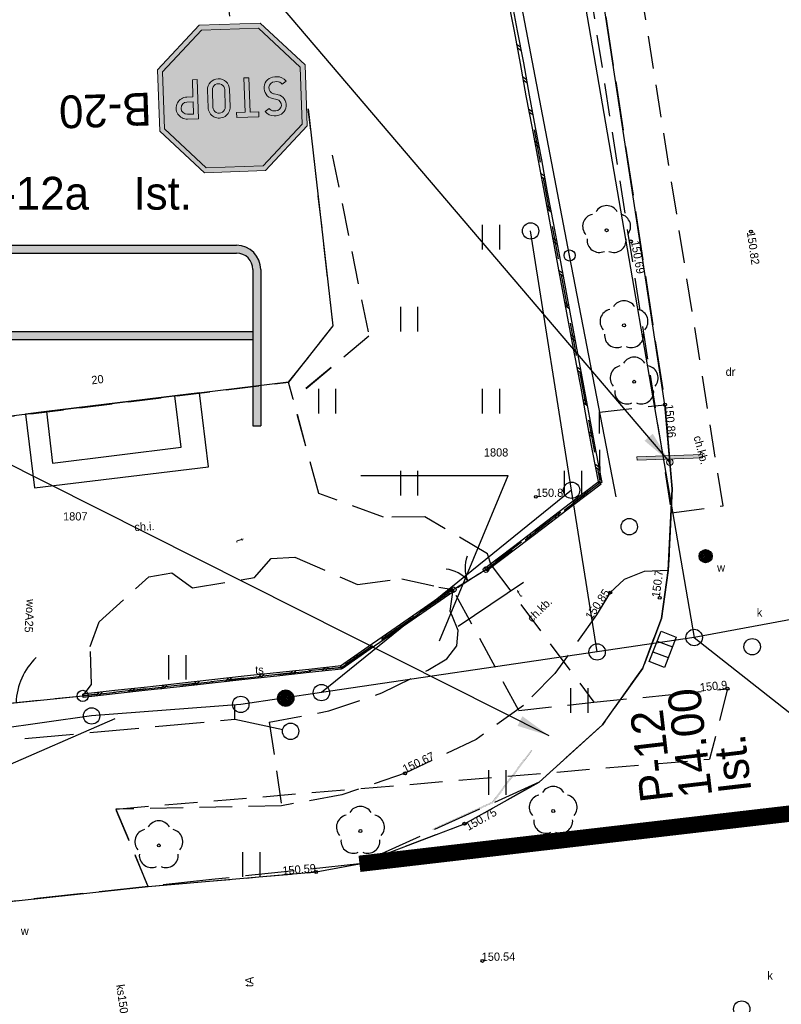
# Model space of a CAD drawing. Extents: x 7583285 to 7585126, y 6019995 to 6020809.
# Tile 47 of 54: x 7584432 to 7584455, y 6020719 to 6020749. Entities that reach past the tile are written whole.
import ezdxf
from ezdxf import colors
from ezdxf.entities.mleader import LeaderData, LeaderLine
from ezdxf.enums import TextEntityAlignment as Align
from ezdxf.math import Vec2, Vec3

# ---------------------------------------------------------------- set-up
doc = ezdxf.new("R2010")
doc.units = 0
doc.header["$MEASUREMENT"] = 0
for name, pattern in [('1_OTKC', [1.5, 1, -0.5]), ('1_OTKJ', [2, 1.5, -0.5]), ('1_OTKK', [0]), ('1_OTZI', [1.5, 1, -0.5]), ('1_OTZT', [1.5, 1, -0.5]), ('3_EGBS', [0]), ('3_EGBU_A', [0]), ('4_SULO', [0]), ('4_SUPP_P', [2, 1.5, -0.5]), ('P-12', [1, 1, 0])]:
    doc.linetypes.add(name, pattern=pattern)
doc.layers.get('0').update_dxf_attribs({"linetype": 'CONTINUOUS', "lineweight": 5})
for name, color, linetype in [('0 ozn pionowe', 7, 'CONTINUOUS'), ('EADTD_T_0', 216, 'CONTINUOUS'), ('EGBB_L_0', 36, '3_EGBU_A'), ('EGBE_L_3', 7, '3_EGBS'), ('Numery_dzialek', 7, 'CONTINUOUS'), ('Numery_uzytkow', 3, 'CONTINUOUS'), ('OTD_L_12', 7, 'CONTINUOUS'), ('OTK_E_T_1', 7, 'CONTINUOUS'), ('OTK_L_0', 7, '1_OTKJ'), ('OTK_L_1', 7, '1_OTKK'), ('OTK_L_2', 7, '1_OTKC'), ('OTO_L_0', 7, 'CONTINUOUS'), ('OTO_L_1', 7, 'CONTINUOUS'), ('OTR_T_0', 7, 'CONTINUOUS'), ('OTR_T_1', 7, 'CONTINUOUS'), ('OTZ_L_3', 7, '1_OTZT'), ('OTZ_T_0', 96, 'CONTINUOUS'), ('P_SUTP_L_0', 30, '4_SUPP_P'), ('Punkty', 7, 'CONTINUOUS'), ('SUK_E_T_4', 36, 'CONTINUOUS'), ('SUK_T_1', 36, 'CONTINUOUS'), ('SUK_T_3', 36, 'CONTINUOUS'), ('SUKP_E_T_0', 36, 'CONTINUOUS'), ('SUL_L_1', 7, '4_SULO'), ('SUP_E_T_1', 7, 'CONTINUOUS'), ('SUP_T_0', 7, 'CONTINUOUS'), ('SUT_E_T_0', 30, 'CONTINUOUS'), ('SUT_T_0', 30, 'CONTINUOUS'), ('SUTP_E_T_0', 30, 'CONTINUOUS'), ('SUW_E_T_2', 5, 'CONTINUOUS'), ('SUW_T_5', 5, 'CONTINUOUS'), ('SUWP_E_T_0', 5, 'CONTINUOUS')]:
    doc.layers.add(name, color=color, linetype=linetype)
doc.layers.add('Dzialki', color=3, linetype='CONTINUOUS', lineweight=25)

# ---------------------------------------------------------------- blocks, each defined once
blk = doc.blocks.new('GRT')
at = {"linetype": 'Continuous'}
blk.add_circle((0, 0), 0.25, dxfattribs=at)
blk = doc.blocks.new('1_OTRN')
at = {"linetype": 'Continuous'}
blk.add_circle((0, 0), 0.045, dxfattribs=at)
blk = doc.blocks.new('1_OTRS')
at = {"linetype": 'Continuous'}
blk.add_circle((0, 0), 0.045, dxfattribs=at)
blk = doc.blocks.new('1_OTZL')
at = {"linetype": 'Continuous'}
blk.add_circle((0, 0), 0.045, dxfattribs=at)
for centre, start, end in [((0, 0.375), 30.1401, 149.8599), ((-0.357, 0.116), 102.1445, 221.86), ((0.357, 0.116), 318.14, 77.8555), ((-0.22, -0.303), 174.1482, 293.8542), ((0.22, -0.303), 246.1458, 5.8518)]:
    blk.add_arc(centre, 0.375, start, end, dxfattribs=at)
blk = doc.blocks.new('1_OTZT')
at = {"linetype": 'Continuous'}
for p, q in [((-0.2625, -0.375), (-0.2625, 0.375)), ((0.2625, -0.375), (0.2625, 0.375))]:
    blk.add_line(p, q, dxfattribs=at)
blk = doc.blocks.new('4_SUKK')
at = {"linetype": 'Continuous'}
for p, q in [((-0.5, -0.25), (-0.5, 0.25)), ((-0.5, 0.25), (0.5, 0.25)), ((-0.175, 0.25), (-0.175, -0.25)), ((0.175, 0.25), (0.175, -0.25)), ((0.5, 0.25), (0.5, -0.25)), ((0.5, -0.25), (-0.5, -0.25))]:
    blk.add_line(p, q, dxfattribs=at)
blk = doc.blocks.new('4_SUKS')
at = {"linetype": 'Continuous'}
blk.add_circle((0, 0), 0.25, dxfattribs=at)
blk = doc.blocks.new('4_SUPK')
at = {"linetype": 'Continuous'}
blk.add_circle((0, 0), 0.25, dxfattribs=at)
blk = doc.blocks.new('4_SUTK')
at = {"linetype": 'Continuous'}
for radius in [0.25, 0.225, 0.2, 0.175, 0.15, 0.125, 0.1, 0.075, 0.05, 0.025, 0.00715]:
    blk.add_circle((0, 0), radius, dxfattribs=at)
blk = doc.blocks.new('4_SUWW')
at = {"linetype": 'Continuous'}
for radius in [0.2, 0.175, 0.15, 0.125, 0.1, 0.075, 0.05, 0.025, 0.00715]:
    blk.add_circle((0, 0), radius, dxfattribs=at)
blk = doc.blocks.new('P_Opis_Poziome')
for tag, p in [('SYMBOL', (0, 0)), ('DŁUGOŚĆ', (0, -1.2)), ('STAN', (0, -2.4))]:
    blk.add_attdef(tag, p, '', height=1)
at = {"flags": 1}
for tag, p in [('Powierzchnia', (0, -3.6)), ('Powierzchnia_na_mb', (0, -4.8))]:
    blk.add_attdef(tag, p, '', height=1, dxfattribs=at)
blk = doc.blocks.new('U-12a_1_k_2.0_t')
blk.add_hatch(color=0).paths.add_polyline_path([(0, 0), (0, 48), (2000, 48), (2000, 0)])
at = {"color": 0}
blk.add_lwpolyline([(0, 0, -1, -1, 0), (2000, 0, -1, -1, 0), (2000, 48, -1, -1, 0), (0, 48, -1, -1, 0)], format="xyseb", close=True, dxfattribs=at)
blk = doc.blocks.new('U-12a_1_k_2.0_s')
h = blk.add_hatch(color=0)
h.paths.add_polyline_path([(0, 0), (0, 952, -0.414214), (148, 1100), (1852, 1100, -0.414214), (2000, 952), (2000, 0), (1952, 0), (1952, 952, 0.414214), (1852, 1052), (148, 1052, 0.414214), (48, 952), (48, 0)])
h.paths.add_polyline_path([(1952, 526), (1952, 574), (48, 574), (48, 526)])
at = {"color": 0}
for p, q in [((148, 1100), (1852, 1100)), ((148, 1052), (1852, 1052)), ((0, 0), (0, 952)), ((48, 0), (48, 952)), ((1952, 952), (1952, 0)), ((2000, 952), (2000, 0)), ((48, 574), (1952, 574)), ((48, 526), (1952, 526)), ((0, 0), (48, 0)), ((1952, 0), (2000, 0))]:
    blk.add_line(p, q, dxfattribs=at)
for centre, radius, start, end in [((148, 952), 148, 90, 180), ((1852, 952), 148, 360, 90), ((148, 952), 100, 90, 180), ((1852, 952), 100, 360, 90)]:
    blk.add_arc(centre, radius, start, end, dxfattribs=at)
blk = doc.blocks.new('P_Opis_Ogrodzenie')
for tag, p in [('Symbol', (0, 0)), ('Stan', (5, 0))]:
    blk.add_attdef(tag, p, '', height=1)
at = {"flags": 1}
for tag, p in [('DŁUGOŚĆ', (0, -1.2)), ('ILOŚĆ', (0, -2.4)), ('DŁUGOŚĆ_ODCINKA', (0, -3.6)), ('KOLOR', (0, -4.8)), ('Dodatkowe', (0, -6))]:
    blk.add_attdef(tag, p, '', height=1, dxfattribs=at)
blk = doc.blocks.new('Słupek')
h = blk.add_hatch(color=256)
h.paths.add_polyline_path([(-50, -5), (0, -5), (50, -5), (50, -10), (-50, -10)])
h.paths.add_polyline_path([(5, 0, 1), (-5, 0, 1)])
at = {"color": 7}
blk.add_lwpolyline([(-50, -5), (50, -5), (50, -10), (-50, -10)], close=True, dxfattribs=at)
blk.add_circle((0, 0), 5, dxfattribs=at)
blk = doc.blocks.new('P_Opis_Pionowe')
for tag, p in [('Symbol', (0, 0)), ('Stan', (5, 0))]:
    blk.add_attdef(tag, p, '', height=1)
at = {"flags": 1}
for tag, p in [('Wielkość', (0, -1.2)), ('Odblaskowość', (0, -2.4)), ('Dodatkowe', (0, -3.6))]:
    blk.add_attdef(tag, p, '', height=1, dxfattribs=at)
blk = doc.blocks.new('B-20_')
at = {"true_color": 0xffffff}
h = blk.add_hatch(color=7, dxfattribs=at)
h.dxf.hatch_style = 1
h.paths.add_polyline_path([(-450, 686.4), (-450, 313.6), (-186.4, 50), (186.4, 50), (450, 313.6), (450, 686.4), (186.4, 950), (-186.4, 950)])
h.paths.add_polyline_path([(-420, 674), (-420, 326), (-174, 80), (174, 80), (420, 326), (420, 674), (174, 920), (-174, 920)], flags=16)
h.paths.add_polyline_path([(-157.5, 620), (-157.5, 590), (-105, 590), (-105, 380), (-90, 380), (-75, 380), (-75, 590), (-22.5, 590), (-22.5, 620), (-90, 620)], flags=0)
h.paths.add_polyline_path([(15, 447.5, 1), (150, 447.5), (150, 552.5, 1), (15, 552.5)], flags=0)
h.paths.add_polyline_path([(45, 552.5), (45, 447.5, 1), (120, 447.5), (120, 552.5, 1)], flags=0)
h.paths.add_polyline_path([(210, 620), (210, 380), (240, 380), (240, 485), (277.5, 485, 1), (277.5, 620)], flags=0)
h.paths.add_polyline_path([(240, 590), (240, 515), (277.5, 515, 1), (277.5, 590)], flags=0)
h.paths.add_polyline_path([(-331.1, 410, 0.250492), (-275, 380), (-262.5, 380, 0.875009), (-244.7, 512.6), (-271.7, 518.7, -0.875009), (-262.5, 587.5), (-251.2, 587.5, -0.250765), (-222.1, 571.9), (-197.2, 588.6, 0.250765), (-251.2, 617.5), (-262.5, 617.5, 0.875009), (-279.6, 489.8), (-274.1, 488.5), (-255.8, 484.4, -0.021704), (-252.6, 483.7, -0.875009), (-262.5, 410), (-275, 410, -0.250492), (-306.2, 426.7)], flags=0)
at = {"true_color": 0x4c4c4c}
h = blk.add_hatch(color=251, dxfattribs=at)
h.paths.add_polyline_path([(-420, 674), (-420, 326), (-174, 80), (174, 80), (420, 326), (420, 674), (174, 920), (-174, 920)])
h.paths.add_polyline_path([(210, 620), (210, 380), (240, 380), (240, 485), (277.5, 485, 1), (277.5, 620)], flags=16)
h.paths.add_polyline_path([(240, 590), (240, 515), (277.5, 515, 1), (277.5, 590)], flags=0)
h.paths.add_polyline_path([(-157.5, 620), (-157.5, 590), (-105, 590), (-105, 380), (-90, 380), (-75, 380), (-75, 590), (-22.5, 590), (-22.5, 620), (-90, 620)], flags=16)
h.paths.add_polyline_path([(-331.1, 410, 0.250492), (-275, 380), (-262.5, 380, 0.875009), (-244.7, 512.6), (-271.7, 518.7, -0.875009), (-262.5, 587.5), (-251.2, 587.5, -0.250765), (-222.1, 571.9), (-197.2, 588.6, 0.250765), (-251.2, 617.5), (-262.5, 617.5, 0.875009), (-279.6, 489.8), (-274.1, 488.5), (-255.8, 484.4, -0.021704), (-252.6, 483.7, -0.875009), (-262.5, 410), (-275, 410, -0.250492), (-306.2, 426.7)], flags=16)
h.paths.add_polyline_path([(15, 447.5, 1), (150, 447.5), (150, 552.5, 1), (15, 552.5)], flags=16)
h.paths.add_polyline_path([(45, 552.5), (45, 447.5, 1), (120, 447.5), (120, 552.5, 1)], flags=0)
at = {"true_color": 0xffffff}
h = blk.add_hatch(color=7, dxfattribs=at)
h.dxf.hatch_style = 1
h.paths.add_polyline_path([(-331.1, 410, 0.250492), (-275, 380), (-262.5, 380, 0.875009), (-244.7, 512.6), (-271.7, 518.7, -0.875009), (-262.5, 587.5), (-251.2, 587.5, -0.250765), (-222.1, 571.9), (-197.2, 588.6, 0.250765), (-251.2, 617.5), (-262.5, 617.5, 0.875009), (-279.6, 489.8), (-274.1, 488.5), (-255.8, 484.4, -0.021704), (-252.6, 483.7, -0.875009), (-262.5, 410), (-275, 410, -0.250492), (-306.2, 426.7)])
h.paths.add_polyline_path([(-157.5, 620), (-157.5, 590), (-105, 590), (-105, 380), (-90, 380), (-75, 380), (-75, 590), (-22.5, 590), (-22.5, 620), (-90, 620)])
h.paths.add_polyline_path([(15, 447.5, 1), (150, 447.5), (150, 552.5, 1), (15, 552.5)])
h.paths.add_polyline_path([(45, 552.5), (45, 447.5, 1), (120, 447.5), (120, 552.5, 1)], flags=16)
h.paths.add_polyline_path([(210, 620), (210, 380), (240, 380), (240, 485), (277.5, 485, 1), (277.5, 620)])
h.paths.add_polyline_path([(240, 590), (240, 515), (277.5, 515, 1), (277.5, 590)], flags=16)
at = {"color": 7, "true_color": 0xffffff}
for points in [[(-450, 686.4), (-450, 313.6), (-186.4, 50), (186.4, 50), (450, 313.6), (450, 686.4), (186.4, 950), (-186.4, 950)], [(-420, 674), (-420, 326), (-174, 80), (174, 80), (420, 326), (420, 674), (174, 920), (-174, 920)], [(-157.5, 620), (-157.5, 590), (-105, 590), (-105, 380), (-90, 380), (-75, 380), (-75, 590), (-22.5, 590), (-22.5, 620), (-90, 620)]]:
    blk.add_lwpolyline(points, close=True, dxfattribs=at)
for points in [[(-331.1, 410), (-306.2, 426.7, 0.250492), (-275, 410), (-262.5, 410, 0.875009), (-252.6, 483.7, 0.021704), (-255.8, 484.4), (-274.1, 488.5), (-279.6, 489.8, -0.875009), (-262.5, 617.5), (-251.2, 617.5, -0.250765), (-197.2, 588.6), (-222.1, 571.9, 0.250765), (-251.2, 587.5), (-262.5, 587.5, 0.875009), (-271.7, 518.7), (-244.7, 512.6, -0.875009), (-262.5, 380), (-275, 380, -0.250492)], [(15, 447.5, 1), (150, 447.5), (150, 552.5, 1), (15, 552.5)], [(210, 620), (210, 380), (240, 380), (240, 485), (277.5, 485, 1), (277.5, 620)], [(45, 552.5), (45, 447.5, 1), (120, 447.5), (120, 552.5, 1)], [(240, 590), (240, 515), (277.5, 515, 1), (277.5, 590)]]:
    blk.add_lwpolyline(points, format="xyb", close=True, dxfattribs=at)

msp = doc.modelspace()

# ---------------------------------------------------------------- linework, layer by layer
at = {"linetype": 'P-12', "const_width": 0.5, "flags": 128}
msp.add_lwpolyline([(7584442.2, 6020723.16), (7584456.135, 6020724.784)], dxfattribs=at)
at = {"layer": 'Dzialki'}
for p, q in [((7584446.32, 6020765.41), (7584452.41, 6020730.06)), ((7584448.67, 6020734.55), (7584447.42, 6020742.46)), ((7584448.67, 6020734.55), (7584441.04, 6020728.38)), ((7584449.45, 6020729.62), (7584448.67, 6020734.55)), ((7584461.91, 6020731.82), (7584452.41, 6020730.06)), ((7584452.41, 6020730.06), (7584449.45, 6020729.62)), ((7584452.41, 6020730.06), (7584474.27, 6020712.82)), ((7584449.45, 6020729.62), (7584441.04, 6020728.38)), ((7584441.04, 6020728.38), (7584438.58, 6020728.02)), ((7584438.58, 6020728.02), (7584434.03, 6020727.67)), ((7584434.03, 6020727.67), (7584429.72, 6020727.06))]:
    msp.add_line(p, q, dxfattribs=at)
at = {"layer": 'EGBB_L_0', "linetype": '3_EGBU_A'}
for p, q in [((7584440.64, 6020746.18), (7584441.39, 6020739.56)), ((7584441.39, 6020739.56), (7584440.04, 6020737.85)), ((7584440.04, 6020737.85), (7584429.19, 6020736.52))]:
    msp.add_line(p, q, dxfattribs=at)
at = {"layer": 'EGBE_L_3', "linetype": '3_EGBS'}
for p, q in [((7584436.57, 6020737.43), (7584432.65, 6020736.95)), ((7584437.32, 6020737.52), (7584436.57, 6020737.43)), ((7584436.76, 6020735.86), (7584436.57, 6020737.43)), ((7584437.6, 6020735.27), (7584437.32, 6020737.52)), ((7584432.65, 6020736.95), (7584432.01, 6020736.87)), ((7584432.01, 6020736.87), (7584432.29, 6020734.62)), ((7584432.65, 6020736.95), (7584432.84, 6020735.38)), ((7584432.84, 6020735.38), (7584436.76, 6020735.86)), ((7584432.29, 6020734.62), (7584437.6, 6020735.27))]:
    msp.add_line(p, q, dxfattribs=at)
at = {"layer": 'Numery_dzialek', "linetype": 'Continuous'}
for p in [(7584442.241, 6020734.999), (7584444.641, 6020729.964)]:
    msp.add_line(p, (7584446.738, 6020734.999), dxfattribs=at)
at = {"layer": 'OTD_L_12'}
for p, q in [((7584446.73, 6020749.53), (7584446.92, 6020748.55)), ((7584446.83, 6020749.55), (7584447.01, 6020748.56)), ((7584446.92, 6020748.55), (7584447.1, 6020747.56)), ((7584447.01, 6020748.56), (7584447.2, 6020747.58)), ((7584446.99, 6020748.15), (7584447.11, 6020748.07)), ((7584447.01, 6020748.05), (7584447.12, 6020747.97)), ((7584447.1, 6020747.56), (7584447.28, 6020746.58)), ((7584447.2, 6020747.58), (7584447.38, 6020746.6)), ((7584447.17, 6020747.17), (7584447.29, 6020747.09)), ((7584447.19, 6020747.07), (7584447.31, 6020746.99)), ((7584447.28, 6020746.58), (7584447.47, 6020745.59)), ((7584447.38, 6020746.6), (7584447.56, 6020745.61)), ((7584447.36, 6020746.18), (7584447.47, 6020746.1)), ((7584447.37, 6020746.09), (7584447.49, 6020746.01)), ((7584447.47, 6020745.59), (7584447.65, 6020744.61)), ((7584447.56, 6020745.61), (7584447.75, 6020744.63)), ((7584447.54, 6020745.2), (7584447.66, 6020745.12)), ((7584447.56, 6020745.1), (7584447.67, 6020745.02)), ((7584447.65, 6020744.61), (7584447.83, 6020743.63)), ((7584447.75, 6020744.63), (7584447.93, 6020743.64)), ((7584447.72, 6020744.22), (7584447.84, 6020744.14)), ((7584447.74, 6020744.12), (7584447.86, 6020744.04)), ((7584447.83, 6020743.63), (7584448.02, 6020742.64)), ((7584447.93, 6020743.64), (7584448.12, 6020742.66)), ((7584447.91, 6020743.23), (7584448.02, 6020743.15)), ((7584447.93, 6020743.13), (7584448.04, 6020743.05)), ((7584448.02, 6020742.64), (7584448.2, 6020741.66)), ((7584448.12, 6020742.66), (7584448.3, 6020741.68)), ((7584448.09, 6020742.25), (7584448.21, 6020742.17)), ((7584448.11, 6020742.15), (7584448.23, 6020742.07)), ((7584448.2, 6020741.66), (7584448.38, 6020740.67)), ((7584448.3, 6020741.68), (7584448.48, 6020740.69)), ((7584448.27, 6020741.26), (7584448.39, 6020741.18)), ((7584448.29, 6020741.17), (7584448.41, 6020741.09)), ((7584448.38, 6020740.67), (7584448.57, 6020739.69)), ((7584448.48, 6020740.69), (7584448.67, 6020739.71)), ((7584448.46, 6020740.28), (7584448.57, 6020740.2)), ((7584448.48, 6020740.18), (7584448.59, 6020740.1)), ((7584448.57, 6020739.69), (7584448.75, 6020738.71)), ((7584448.67, 6020739.71), (7584448.85, 6020738.72)), ((7584448.64, 6020739.3), (7584448.76, 6020739.22)), ((7584448.66, 6020739.2), (7584448.78, 6020739.12)), ((7584448.75, 6020738.71), (7584448.94, 6020737.72)), ((7584448.85, 6020738.72), (7584449.03, 6020737.74)), ((7584448.83, 6020738.31), (7584448.94, 6020738.23)), ((7584448.84, 6020738.21), (7584448.96, 6020738.13)), ((7584448.94, 6020737.72), (7584449.12, 6020736.74)), ((7584449.03, 6020737.74), (7584449.22, 6020736.76)), ((7584449.01, 6020737.33), (7584449.13, 6020737.25)), ((7584449.03, 6020737.23), (7584449.14, 6020737.15)), ((7584449.12, 6020736.74), (7584449.3, 6020735.75)), ((7584449.22, 6020736.76), (7584449.4, 6020735.77)), ((7584449.19, 6020736.34), (7584449.31, 6020736.26)), ((7584449.21, 6020736.25), (7584449.33, 6020736.17)), ((7584449.3, 6020735.75), (7584449.49, 6020734.77)), ((7584449.4, 6020735.77), (7584449.59, 6020734.79)), ((7584449.38, 6020735.36), (7584449.49, 6020735.28)), ((7584449.4, 6020735.26), (7584449.51, 6020735.18)), ((7584449.51, 6020734.82), (7584448.64, 6020734.16)), ((7584449.57, 6020734.74), (7584448.7, 6020734.08)), ((7584449.59, 6020734.79), (7584449.49, 6020734.77)), ((7584449.57, 6020734.74), (7584449.51, 6020734.82)), ((7584449.07, 6020734.49), (7584449.04, 6020734.34)), ((7584449.16, 6020734.55), (7584449.13, 6020734.41)), ((7584448.64, 6020734.16), (7584447.77, 6020733.5)), ((7584448.7, 6020734.08), (7584447.83, 6020733.42)), ((7584448.2, 6020733.83), (7584448.17, 6020733.68)), ((7584448.29, 6020733.89), (7584448.26, 6020733.75)), ((7584447.77, 6020733.5), (7584446.9, 6020732.83)), ((7584447.83, 6020733.42), (7584446.96, 6020732.75)), ((7584447.33, 6020733.16), (7584447.3, 6020733.02)), ((7584447.42, 6020733.23), (7584447.39, 6020733.09)), ((7584446.9, 6020732.83), (7584446.02, 6020732.17)), ((7584446.96, 6020732.75), (7584446.09, 6020732.09)), ((7584446.55, 6020732.57), (7584446.52, 6020732.42)), ((7584446.46, 6020732.5), (7584446.43, 6020732.36)), ((7584446.09, 6020732.09), (7584446.02, 6020732.17)), ((7584445.03, 6020731.56), (7584444.18, 6020730.97)), ((7584445.09, 6020731.47), (7584444.23, 6020730.88)), ((7584445.09, 6020731.47), (7584445.03, 6020731.56)), ((7584444.6, 6020731.26), (7584444.58, 6020731.12)), ((7584444.69, 6020731.32), (7584444.66, 6020731.18)), ((7584444.18, 6020730.97), (7584443.32, 6020730.37)), ((7584444.23, 6020730.88), (7584443.38, 6020730.29)), ((7584443.84, 6020730.73), (7584443.81, 6020730.59)), ((7584443.75, 6020730.67), (7584443.72, 6020730.53)), ((7584443.32, 6020730.37), (7584442.47, 6020729.78)), ((7584443.38, 6020730.29), (7584442.53, 6020729.7)), ((7584442.98, 6020730.14), (7584442.95, 6020730)), ((7584442.9, 6020730.08), (7584442.87, 6020729.94)), ((7584442.47, 6020729.78), (7584441.62, 6020729.19)), ((7584442.53, 6020729.7), (7584441.67, 6020729.11)), ((7584442.13, 6020729.55), (7584442.1, 6020729.41)), ((7584442.04, 6020729.49), (7584442.02, 6020729.35)), ((7584439.67, 6020728.98), (7584438.68, 6020728.88)), ((7584439.18, 6020728.93), (7584439.09, 6020728.82)), ((7584439.28, 6020728.94), (7584439.19, 6020728.83)), ((7584440.66, 6020729.09), (7584439.67, 6020728.98)), ((7584440.67, 6020728.99), (7584439.68, 6020728.88)), ((7584440.16, 6020729.04), (7584440.07, 6020728.93)), ((7584440.26, 6020729.05), (7584440.17, 6020728.94)), ((7584441.64, 6020729.2), (7584440.66, 6020729.09)), ((7584441.65, 6020729.1), (7584440.67, 6020728.99)), ((7584441.15, 6020729.15), (7584441.06, 6020729.04)), ((7584441.25, 6020729.16), (7584441.16, 6020729.05)), ((7584441.67, 6020729.11), (7584441.62, 6020729.19)), ((7584441.65, 6020729.1), (7584441.64, 6020729.2)), ((7584436.71, 6020728.66), (7584435.73, 6020728.55)), ((7584437.7, 6020728.77), (7584436.71, 6020728.66)), ((7584437.71, 6020728.67), (7584436.72, 6020728.56)), ((7584437.21, 6020728.71), (7584437.12, 6020728.6)), ((7584437.3, 6020728.72), (7584437.22, 6020728.61)), ((7584438.68, 6020728.88), (7584437.7, 6020728.77)), ((7584438.7, 6020728.78), (7584437.71, 6020728.67)), ((7584438.19, 6020728.82), (7584438.1, 6020728.71)), ((7584438.29, 6020728.83), (7584438.2, 6020728.72)), ((7584439.68, 6020728.88), (7584438.7, 6020728.78)), ((7584434.74, 6020728.44), (7584433.76, 6020728.33)), ((7584433.77, 6020728.23), (7584433.76, 6020728.33)), ((7584434.75, 6020728.34), (7584433.77, 6020728.23)), ((7584434.25, 6020728.39), (7584434.16, 6020728.28)), ((7584434.35, 6020728.4), (7584434.26, 6020728.29)), ((7584435.73, 6020728.55), (7584434.74, 6020728.44)), ((7584435.74, 6020728.45), (7584434.75, 6020728.34)), ((7584435.23, 6020728.5), (7584435.15, 6020728.39)), ((7584435.33, 6020728.51), (7584435.25, 6020728.4)), ((7584436.72, 6020728.56), (7584435.74, 6020728.45)), ((7584436.22, 6020728.6), (7584436.13, 6020728.49)), ((7584436.32, 6020728.62), (7584436.23, 6020728.51))]:
    msp.add_line(p, q, dxfattribs=at)
at = {"layer": 'OTK_L_0', "linetype": '1_OTKJ'}
for p, q in [((7584448.51, 6020756.9), (7584451.52, 6020737.16)), ((7584451.52, 6020737.16), (7584451.74, 6020734.59)), ((7584451.74, 6020734.59), (7584451.62, 6020732.1)), ((7584451.62, 6020732.1), (7584451.41, 6020730.64)), ((7584451.41, 6020730.64), (7584450.84, 6020729.13)), ((7584450.84, 6020729.13), (7584449.61, 6020727.4)), ((7584449.61, 6020727.4), (7584447.68, 6020725.65)), ((7584442.2, 6020723.16), (7584464.43, 6020725.75)), ((7584447.68, 6020725.65), (7584442.2, 6020723.16)), ((7584442.2, 6020723.16), (7584437.7, 6020722.68)), ((7584437.7, 6020722.68), (7584435.75, 6020722.47)), ((7584435.75, 6020722.47), (7584430.81, 6020721.93))]:
    msp.add_line(p, q, dxfattribs=at)
at = {"layer": 'OTK_L_1', "linetype": '1_OTKK'}
for p, q in [((7584451.52, 6020737.16), (7584448.51, 6020756.9)), ((7584451.74, 6020734.59), (7584451.52, 6020737.16)), ((7584451.62, 6020732.1), (7584451.74, 6020734.59)), ((7584451.41, 6020730.64), (7584451.62, 6020732.1)), ((7584450.84, 6020729.13), (7584451.41, 6020730.64)), ((7584449.61, 6020727.4), (7584450.84, 6020729.13)), ((7584447.68, 6020725.65), (7584449.61, 6020727.4)), ((7584445.4, 6020724.38), (7584447.68, 6020725.65)), ((7584442.2, 6020723.16), (7584445.4, 6020724.38)), ((7584440.88, 6020722.91), (7584442.2, 6020723.16)), ((7584435.75, 6020722.47), (7584440.88, 6020722.91)), ((7584430.81, 6020721.93), (7584435.75, 6020722.47))]:
    msp.add_line(p, q, dxfattribs=at)
at = {"layer": 'OTK_L_2', "linetype": '1_OTKC'}
for p, q in [((7584453.29, 6020734.08), (7584449.83, 6020755.85)), ((7584448.52, 6020754.36), (7584451.72, 6020733.86)), ((7584441.4, 6020739.56), (7584440.64, 6020746.18)), ((7584441.37, 6020744.77), (7584442.49, 6020739.25)), ((7584440.04, 6020737.85), (7584441.4, 6020739.56)), ((7584442.49, 6020739.25), (7584440.18, 6020737.33)), ((7584429.2, 6020736.52), (7584440.04, 6020737.85)), ((7584440.18, 6020737.33), (7584440.04, 6020737.85)), ((7584440.96, 6020734.45), (7584440.18, 6020737.33)), ((7584449.52, 6020736.93), (7584451.52, 6020737.16)), ((7584451.52, 6020737.16), (7584451.74, 6020734.59)), ((7584449.54, 6020734.78), (7584449.52, 6020736.93)), ((7584446.06, 6020732.13), (7584449.54, 6020734.78)), ((7584442.93, 6020733.73), (7584440.96, 6020734.45)), ((7584451.74, 6020734.59), (7584451.62, 6020732.1)), ((7584451.72, 6020733.86), (7584453.29, 6020734.08)), ((7584444.19, 6020733.74), (7584442.93, 6020733.73)), ((7584446.11, 6020732.61), (7584444.19, 6020733.74)), ((7584446.22, 6020732.27), (7584446.11, 6020732.61)), ((7584439, 6020731.89), (7584439.51, 6020732.47)), ((7584439.51, 6020732.47), (7584440.23, 6020732.51)), ((7584440.23, 6020732.51), (7584442.14, 6020731.68)), ((7584446.22, 6020732.27), (7584449.35, 6020728.09)), ((7584435.77, 6020731.91), (7584436.48, 6020732.03)), ((7584436.48, 6020732.03), (7584437.11, 6020731.58)), ((7584445.06, 6020731.52), (7584446.06, 6020732.13)), ((7584450.88, 6020732.07), (7584450.27, 6020731.83)), ((7584451.62, 6020732.1), (7584450.88, 6020732.07)), ((7584434.26, 6020730.54), (7584435.77, 6020731.91)), ((7584437.11, 6020731.58), (7584439, 6020731.89)), ((7584442.14, 6020731.68), (7584443.49, 6020731.85)), ((7584443.49, 6020731.85), (7584444.62, 6020731.6)), ((7584450.27, 6020731.83), (7584449.85, 6020731.43)), ((7584441.65, 6020729.15), (7584445.06, 6020731.52)), ((7584444.62, 6020731.6), (7584445.06, 6020731.52)), ((7584444.97, 6020730.86), (7584445.06, 6020731.52)), ((7584447.06, 6020727.83), (7584445.06, 6020731.52)), ((7584449.85, 6020731.43), (7584449.43, 6020730.75)), ((7584445.04, 6020730.7), (7584444.97, 6020730.86)), ((7584449.43, 6020730.75), (7584448.16, 6020728.96)), ((7584433.99, 6020729.79), (7584434.26, 6020730.54)), ((7584445.21, 6020730.27), (7584445.04, 6020730.7)), ((7584445.17, 6020729.81), (7584445.21, 6020730.27)), ((7584434.03, 6020728.63), (7584433.99, 6020729.79)), ((7584444.87, 6020729.41), (7584445.17, 6020729.81)), ((7584444.29, 6020729.06), (7584444.87, 6020729.41)), ((7584433.76, 6020728.28), (7584441.65, 6020729.15)), ((7584442.88, 6020728.37), (7584444.29, 6020729.06)), ((7584448.16, 6020728.96), (7584447.2, 6020727.99)), ((7584433.76, 6020728.28), (7584434.03, 6020728.63)), ((7584441.27, 6020727.82), (7584442.88, 6020728.37)), ((7584451.63, 6020728.31), (7584453.43, 6020728.5)), ((7584453.43, 6020728.5), (7584452.88, 6020726.35)), ((7584429.93, 6020727.9), (7584433.76, 6020728.28)), ((7584447.06, 6020727.83), (7584449.35, 6020728.09)), ((7584449.35, 6020728.09), (7584451.63, 6020728.31)), ((7584439.45, 6020727.48), (7584441.27, 6020727.82)), ((7584447.2, 6020727.99), (7584445.76, 6020726.95)), ((7584439.45, 6020727.48), (7584439.82, 6020724.93)), ((7584445.76, 6020726.95), (7584443.59, 6020725.92)), ((7584434.77, 6020724.83), (7584452.88, 6020726.35)), ((7584443.59, 6020725.92), (7584441.66, 6020725.26)), ((7584441.66, 6020725.26), (7584439.82, 6020724.93)), ((7584435.75, 6020722.47), (7584434.77, 6020724.83)), ((7584430.81, 6020721.93), (7584435.75, 6020722.47))]:
    msp.add_line(p, q, dxfattribs=at)
at = {"layer": 'OTO_L_0'}
for p, q in [((7584448.61, 6020741.71), (7584447.15, 6020749.3)), ((7584450.03, 6020734.35), (7584448.61, 6020741.71))]:
    msp.add_line(p, q, dxfattribs=at)
msp.add_circle((7584448.61, 6020741.71), 0.17, dxfattribs=at)
at = {"layer": 'OTO_L_1'}
for p, q in [((7584445.19, 6020731.59), (7584445.82, 6020731.99)), ((7584445.82, 6020731.99), (7584446.06, 6020732.13)), ((7584445.06, 6020731.52), (7584445.29, 6020731.66)), ((7584430.98, 6020728), (7584432.47, 6020728.15)), ((7584432.47, 6020728.15), (7584433.76, 6020728.28))]:
    msp.add_line(p, q, dxfattribs=at)
for centre, radius in [((7584446.06, 6020732.13), 0.085), ((7584445.06, 6020731.52), 0.085), ((7584433.76, 6020728.28), 0.17)]:
    msp.add_circle(centre, radius, dxfattribs=at)
for centre, radius, start, end in [((7584446.419, 6020732.196), 1, 159.7782, 203.8526), ((7584444.735, 6020731.152), 1, 39.7415, 83.8158), ((7584433.722, 6020728.002), 2, 133.7648, 177.8391)]:
    msp.add_arc(centre, radius, start, end, dxfattribs=at)
at = {"layer": 'OTZ_L_3', "linetype": '1_OTZI'}
for p, q in [((7584447.53, 6020745.54), (7584449.54, 6020734.78)), ((7584441.37, 6020744.77), (7584442.49, 6020739.25)), ((7584442.49, 6020739.25), (7584440.18, 6020737.32)), ((7584440.96, 6020734.45), (7584440.18, 6020737.32)), ((7584449.54, 6020734.78), (7584446.22, 6020732.27)), ((7584442.93, 6020733.73), (7584440.96, 6020734.45)), ((7584444.19, 6020733.74), (7584442.93, 6020733.73)), ((7584446.11, 6020732.61), (7584444.19, 6020733.74)), ((7584446.22, 6020732.27), (7584446.11, 6020732.61)), ((7584439, 6020731.89), (7584439.51, 6020732.47)), ((7584439.51, 6020732.47), (7584440.23, 6020732.51)), ((7584440.23, 6020732.51), (7584442.14, 6020731.68)), ((7584435.77, 6020731.91), (7584436.48, 6020732.03)), ((7584436.48, 6020732.03), (7584437.11, 6020731.58)), ((7584450.88, 6020732.07), (7584450.27, 6020731.83)), ((7584451.62, 6020732.1), (7584450.88, 6020732.07)), ((7584451.41, 6020730.64), (7584451.62, 6020732.1)), ((7584434.26, 6020730.54), (7584435.77, 6020731.91)), ((7584437.11, 6020731.58), (7584439, 6020731.89)), ((7584442.14, 6020731.68), (7584443.49, 6020731.85)), ((7584443.49, 6020731.85), (7584444.62, 6020731.6)), ((7584450.27, 6020731.83), (7584449.85, 6020731.43)), ((7584445.06, 6020731.52), (7584441.65, 6020729.15)), ((7584444.62, 6020731.6), (7584445.06, 6020731.52)), ((7584449.85, 6020731.43), (7584449.43, 6020730.75)), ((7584449.43, 6020730.75), (7584448.16, 6020728.96)), ((7584433.99, 6020729.79), (7584434.26, 6020730.54)), ((7584450.84, 6020729.13), (7584451.41, 6020730.64)), ((7584434.03, 6020728.63), (7584433.99, 6020729.79)), ((7584441.65, 6020729.15), (7584433.76, 6020728.28)), ((7584448.16, 6020728.96), (7584447.2, 6020727.99)), ((7584449.61, 6020727.4), (7584450.84, 6020729.13)), ((7584433.76, 6020728.28), (7584434.03, 6020728.63)), ((7584447.2, 6020727.99), (7584445.76, 6020726.95)), ((7584447.68, 6020725.65), (7584449.61, 6020727.4)), ((7584445.76, 6020726.95), (7584443.59, 6020725.92)), ((7584443.59, 6020725.92), (7584441.66, 6020725.26)), ((7584445.4, 6020724.38), (7584447.68, 6020725.65)), ((7584441.66, 6020725.26), (7584439.82, 6020724.93)), ((7584439.82, 6020724.93), (7584434.77, 6020724.83)), ((7584434.77, 6020724.83), (7584435.75, 6020722.47)), ((7584442.2, 6020723.16), (7584445.4, 6020724.38)), ((7584440.88, 6020722.91), (7584442.2, 6020723.16)), ((7584435.75, 6020722.47), (7584439.13, 6020722.76)), ((7584439.13, 6020722.76), (7584440.88, 6020722.91))]:
    msp.add_line(p, q, dxfattribs=at)
at = {"layer": 'P_SUTP_L_0', "linetype": '4_SUPP_P'}
for p, q in [((7584438.4, 6020727.57), (7584438.4, 6020728.01)), ((7584422.03, 6020726.06), (7584438.4, 6020727.57)), ((7584438.4, 6020727.57), (7584440.1, 6020727.2))]:
    msp.add_line(p, q, dxfattribs=at)
at = {"layer": 'SUL_L_1', "linetype": '4_SULO'}
for p, q in [((7584445.21, 6020730.41), (7584447.2, 6020731.75)), ((7584423.83, 6020722.83), (7584434.75, 6020727.59))]:
    msp.add_line(p, q, dxfattribs=at)

# ---------------------------------------------------------------- block references
at = {"rotation": 181.9909023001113}
for name, p, xscale, yscale, zscale in [('B-20_', (7584438.236, 6020749.012), 0.005000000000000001, 0.005000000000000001, 0.005000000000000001), ('Słupek', (7584451.67, 6020735.407), 0.02, 0.02, 0.02)]:
    msp.add_blockref(name, p, dxfattribs=dict(at, xscale=xscale, yscale=yscale, zscale=zscale))
for name, p, rotation, values in [('P_Opis_Pionowe', (7584435.841, 6020746.678), 181.9909023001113, {'Symbol': 'B-20', 'Stan': 'Ist.'}), ('P_Opis_Poziome', (7584451.775, 6020725.1), 96.64552510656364, {'SYMBOL': 'P-12', 'DŁUGOŚĆ': '14.00', 'STAN': 'Ist.'})]:
    msp.add_blockref(name, p, dxfattribs=dict(rotation=rotation)).add_auto_attribs(values)
at = {"layer": '0 ozn pionowe'}
msp.add_blockref('P_Opis_Ogrodzenie', (7584430.308, 6020743.108), dxfattribs=at).add_auto_attribs({'Symbol': 'U-12a', 'Stan': 'Ist.'})
at = {"layer": '0 ozn pionowe', "color": 2, "xscale": 0.005, "yscale": 0.005, "zscale": 0.005}
msp.add_blockref('U-12a_1_k_2.0_s', (7584429.19, 6020736.52), dxfattribs=at)
at = {"layer": '0 ozn pionowe', "xscale": 0.001, "yscale": 0.001, "zscale": 0.001}
for p, rotation in [((7584446.27, 6020725.009), 52.96398192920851), ((7584444.449, 6020724.182), 24.43607691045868)]:
    msp.add_blockref('U-12a_1_k_2.0_t', p, dxfattribs=dict(at, rotation=rotation))
at = {"layer": 'OTR_T_0'}
for p in [(7584454.14, 6020742.44), (7584451.52, 6020737.16), (7584449.85, 6020731.43), (7584443.59, 6020725.92), (7584445.4, 6020724.38), (7584440.88, 6020722.91)]:
    msp.add_blockref('1_OTRS', p, dxfattribs=at)
at = {"layer": 'OTR_T_0', "rotation": 0.413872}
for p in [(7584450.48, 6020742.14), (7584445.95, 6020720.2)]:
    msp.add_blockref('1_OTRS', p, dxfattribs=at)
at = {"layer": 'OTR_T_1'}
for p in [(7584447.58, 6020734.35), (7584451.36, 6020731.27)]:
    msp.add_blockref('1_OTRN', p, dxfattribs=at)
at = {"layer": 'OTR_T_1', "rotation": 173.32716}
msp.add_blockref('1_OTRN', (7584453.43, 6020728.5), dxfattribs=at)
at = {"layer": 'OTZ_L_3'}
for p in [(7584446.22, 6020742.27), (7584443.72, 6020739.77), (7584441.22, 6020737.27), (7584446.22, 6020737.27), (7584443.72, 6020734.77), (7584448.72, 6020734.77), (7584436.65, 6020729.15), (7584448.91, 6020728.14), (7584446.41, 6020725.64), (7584438.91, 6020723.14)]:
    msp.add_blockref('1_OTZT', p, dxfattribs=at)
at = {"layer": 'OTZ_T_0'}
for p in [(7584449.74, 6020742.48), (7584450.27, 6020739.58), (7584450.58, 6020737.86), (7584448.11, 6020724.77), (7584442.23, 6020724.16), (7584436.08, 6020723.72)]:
    msp.add_blockref('1_OTZL', p, dxfattribs=at)
at = {"layer": 'Punkty'}
for p in [(7584447.42, 6020742.46), (7584448.67, 6020734.55), (7584452.41, 6020730.06), (7584449.45, 6020729.62), (7584441.04, 6020728.38), (7584438.58, 6020728.02), (7584434.03, 6020727.67)]:
    msp.add_blockref('GRT', p, dxfattribs=at)
at = {"layer": 'SUK_T_1', "rotation": 68.63503100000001}
msp.add_blockref('4_SUKK', (7584451.45, 6020729.7), dxfattribs=at)
at = {"layer": 'SUK_T_3'}
for p in [(7584454.18, 6020729.78), (7584453.86, 6020718.73)]:
    msp.add_blockref('4_SUKS', p, dxfattribs=at)
at = {"layer": 'SUP_T_0'}
for p in [(7584450.43, 6020733.44), (7584440.1, 6020727.2)]:
    msp.add_blockref('4_SUPK', p, dxfattribs=at)
at = {"layer": 'SUT_T_0'}
msp.add_blockref('4_SUTK', (7584439.95, 6020728.21), dxfattribs=at)
at = {"layer": 'SUW_T_5'}
msp.add_blockref('4_SUWW', (7584452.76, 6020732.54), dxfattribs=at)

# ---------------------------------------------------------------- texts
at = {"layer": 'EADTD_T_0'}
msp.add_text('20', height=0.25, rotation=7.0764, dxfattribs=at).set_placement((7584434.04, 6020737.78))
at = {"layer": 'Numery_dzialek'}
msp.add_text('1808', height=0.25, dxfattribs=at).set_placement((7584446.74, 6020735.58), align=Align.RIGHT)
msp.add_text('1807', height=0.25, dxfattribs=at).set_placement((7584433.16, 6020733.88), align=Align.TOP_LEFT)
at = {"layer": 'Numery_uzytkow'}
msp.add_text('dr', height=0.25, dxfattribs=at).set_placement((7584453.37, 6020738.04))
at = {"layer": 'OTK_E_T_1'}
for s, rotation, p in [('ch.kb.', 284.9314, (7584452.63, 6020735.78)), ('ch.i.', 3.1402, (7584435.64, 6020733.45)), ('ch.kb.', 44.0122, (7584447.69, 6020730.91))]:
    msp.add_text(s, height=0.25, rotation=rotation, dxfattribs=at).set_placement(p, align=Align.MIDDLE)
at = {"layer": 'OTR_T_0'}
for s, rotation, p in [('150.69', 280.2087, (7584450.48, 6020742.14)), ('150.86', 274.8928, (7584451.52, 6020737.16)), ('150.67', 25.3915, (7584443.59, 6020725.92)), ('150.54', 0.4139, (7584445.93, 6020720.2))]:
    msp.add_text(s, height=0.25, rotation=rotation, dxfattribs=at).set_placement(p)
msp.add_text('150.82', height=0.25, rotation=278.1073, dxfattribs=at).set_placement((7584454.14, 6020742.44), align=Align.MIDDLE_LEFT)
for s, rotation, p in [('150.85', 56.0669, (7584449.85, 6020731.43)), ('150.59', 4.9133, (7584440.88, 6020722.91))]:
    msp.add_text(s, height=0.25, rotation=rotation, dxfattribs=at).set_placement(p, align=Align.RIGHT)
msp.add_text('150.75', height=0.25, rotation=29.1186, dxfattribs=at).set_placement((7584445.4, 6020724.38), align=Align.TOP_LEFT)
at = {"layer": 'OTR_T_1'}
msp.add_text('150.8', height=0.25, dxfattribs=at).set_placement((7584447.58, 6020734.35))
msp.add_text('150.7', height=0.25, rotation=82.8, dxfattribs=at).set_placement((7584451.36, 6020731.27))
msp.add_text('150.9', height=0.25, rotation=5.9634, dxfattribs=at).set_placement((7584453.43, 6020728.5), align=Align.RIGHT)
at = {"layer": 'SUK_E_T_4'}
msp.add_text('k', height=0.25, dxfattribs=at).set_placement((7584454.32, 6020730.7))
msp.add_text('k', height=0.25, dxfattribs=at).set_placement((7584454.81, 6020719.88), align=Align.TOP_RIGHT)
at = {"layer": 'SUKP_E_T_0'}
msp.add_text('ks150', height=0.25, rotation=278.0084, dxfattribs=at).set_placement((7584434.97, 6020719.04), align=Align.MIDDLE)
at = {"layer": 'SUP_E_T_1'}
msp.add_text('w', height=0.25, dxfattribs=at).set_placement((7584431.87, 6020721.24), align=Align.TOP_LEFT)
at = {"layer": 'SUT_E_T_0'}
msp.add_text('ts', height=0.25, dxfattribs=at).set_placement((7584439.02, 6020729.2), align=Align.TOP_LEFT)
at = {"layer": 'SUTP_E_T_0'}
for s, rotation, p in [('t', 286.9487, (7584438.56, 6020733.03)), ('t', 31.1348, (7584447.07, 6020731.41)), ('tA', 87.9819, (7584438.84, 6020719.56))]:
    msp.add_text(s, height=0.25, rotation=rotation, dxfattribs=at).set_placement(p, align=Align.MIDDLE)
at = {"layer": 'SUW_E_T_2'}
msp.add_text('w', height=0.25, dxfattribs=at).set_placement((7584453.11, 6020732.32), align=Align.TOP_LEFT)
at = {"layer": 'SUWP_E_T_0'}
msp.add_text('woA25', height=0.25, rotation=266.07, dxfattribs=at).set_placement((7584432.14, 6020730.72), align=Align.MIDDLE)

# ---------------------------------------------------------------- leaders
ml = msp.add_multileader_mtext('Standard')
ml.set_content('')
ml.set_leader_properties()
ml.build(insert=Vec2(0, 0))
ml.multileader.update_dxf_attribs({"has_dogleg": 0, "dogleg_length": 2, "arrow_head_size": 0})
ctx = ml.context
ctx.base_point, ctx.char_height, ctx.arrow_head_size, ctx.landing_gap_size, ctx.plane_origin, ctx.plane_x_axis, ctx.plane_y_axis = Vec3(7584438.236, 6020749.012), 0.2, 0, 0.4, Vec3(1303851.013, 13391460.132), Vec3(0.034741, -0.999396), Vec3(0.999396, 0.034741)
notes = []
notes.append((ctx, [(0, (1, 1, 0), (7584438.305, 6020747.014), (-0.034741, 0.999396), 2, [(0, [(7584451.67, 6020735.407), (7584437.942, 6020751.518)], 256, [])])]))
ctx.mtext, ml.multileader.dxf.content_type = None, 0
at = {"layer": '0 ozn pionowe'}
ml = msp.add_multileader_mtext('Standard', dxfattribs=at)
ml.set_content('')
ml.set_leader_properties()
ml.build(insert=Vec2(0, 0))
ml.multileader.update_dxf_attribs({"has_dogleg": 0, "dogleg_length": 2, "arrow_head_size": 0})
ctx = ml.context
ctx.base_point, ctx.char_height, ctx.arrow_head_size, ctx.landing_gap_size = Vec3(0, 0), 0.2, 0, 0.4
notes.append((ctx, [(0, (1, 1, 0), (7584431.19, 6020736.52), (-1, 0), 2, [(0, [(7584447.99, 6020727.063)], 256, [])])]))
ctx.mtext, ml.multileader.dxf.content_type = None, 0
for ctx, leaders in notes:
    for number, flags, end, landing, length, lines in leaders:
        leader = LeaderData()
        leader.index, (leader.has_last_leader_line, leader.has_dogleg_vector, leader.attachment_direction) = number, flags
        leader.last_leader_point, leader.dogleg_vector, leader.dogleg_length = Vec3(end), Vec3(landing), length
        for number, points, colour, breaks in lines:
            line = LeaderLine()
            line.index, line.vertices, line.color, line.breaks = number, Vec3.list(points), colors.encode_raw_color(colour), breaks
            leader.lines.append(line)
        ctx.leaders.append(leader)

doc.saveas('drawing.dxf')
